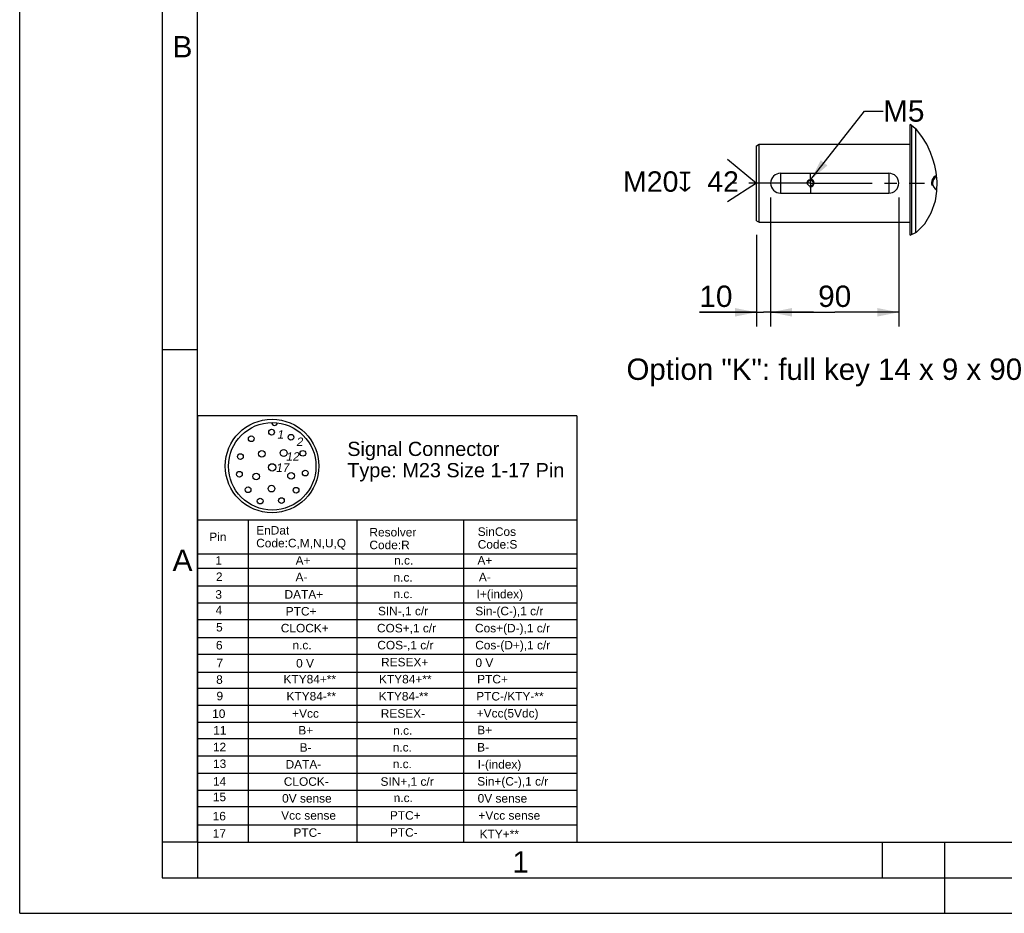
# Model space of a CAD drawing. Header units: millimetres. Extents: x 0 to 420, y 0 to 297.
# Tile 1 of 53: x 0 to 138, y 0 to 126. Entities that reach past the tile are written whole.
import ezdxf

# ---------------------------------------------------------------- set-up
doc = ezdxf.new("R2010")
doc.units = ezdxf.units.MM
doc.header["$LTSCALE"] = 23.1
doc.linetypes.add('CENTER', pattern=[0.6, 0.375, -0.075, 0.075, -0.075])
doc.layers.get('0').update_dxf_attribs({"linetype": 'CONTINUOUS'})
for name, color, linetype in [('AXIS', 7, 'CONTINUOUS'), ('COMPONENTS', 7, 'CONTINUOUS'), ('DETAIL', 7, 'CONTINUOUS'), ('DIMENSION', 7, 'CONTINUOUS')]:
    doc.layers.add(name, color=color, linetype=linetype)
doc.styles.get("Standard").update_dxf_attribs({"font": 'arial.ttf'})
doc.styles.add('TEXTSTYLE_2', font='arial.ttf')
doc.styles.add('TEXTSTYLE_4', font='gdt')
doc.dimstyles.new('DIMSTYLE_11', dxfattribs={"dimtxt": 3, "dimasz": 3, "dimexe": 0.18, "dimexo": 0.0625, "dimgap": 0.09, "dimtad": 1, "dimdec": 3, "dimlfac": 5, "dimdsep": 46, "dimtxsty": 'STANDARD', "dimblk": '_FILLED', "dimblk1": '_FILLED', "dimblk2": '_FILLED', "dimcen": 0.09, "dimadec": 0, "dimazin": 0, "dimtp": 0.2, "dimtm": 0.2, "dimtfac": 1, "dimtdec": 3, "dimtofl": 0, "dimtmove": 0, "dimatfit": 3, "dimldrblk": '_FILLED', "dimfxl": 1, "dimtolj": 1, "dimarcsym": 0})
doc.dimstyles.new('DIMSTYLE_12', dxfattribs={"dimtxt": 3, "dimasz": 3, "dimexe": 0.18, "dimexo": 0.0625, "dimgap": 0.09, "dimtad": 1, "dimdec": 3, "dimlfac": 5, "dimdsep": 46, "dimtxsty": 'STANDARD', "dimblk": '_FILLED', "dimblk1": '_FILLED', "dimblk2": '_FILLED', "dimcen": 0.09, "dimadec": 0, "dimazin": 0, "dimtp": 0.3, "dimtm": 0.3, "dimtfac": 1, "dimtdec": 3, "dimtofl": 0, "dimtmove": 0, "dimatfit": 3, "dimldrblk": '_FILLED', "dimfxl": 1, "dimtolj": 1, "dimarcsym": 0})
doc.dimstyles.get("Standard").update_dxf_attribs({"dimtxt": 3, "dimasz": 3, "dimexe": 0.18, "dimexo": 0.0625, "dimgap": 0.09, "dimtad": 1, "dimdec": 3, "dimdsep": 46, "dimtxsty": 'STANDARD', "dimblk": '_FILLED', "dimblk1": '_FILLED', "dimblk2": '_FILLED', "dimcen": 0.09, "dimadec": 0, "dimazin": 0, "dimtol": 1, "dimtp": 0.001, "dimtm": 0.001, "dimtfac": 1, "dimtdec": 3, "dimtofl": 0, "dimtmove": 0, "dimatfit": 3, "dimldrblk": '_FILLED', "dimfxl": 1, "dimtolj": 1, "dimarcsym": 0})

# ---------------------------------------------------------------- blocks, each defined once
blk = doc.blocks.new('_FILLED')
at = {"color": 0, "linetype": 'BYBLOCK'}
blk.add_solid([(0, 0), (-1, 0.2), (-1, -0.2)], dxfattribs=at)
blk = doc.blocks.new('*D17')
at = {"layer": 'DIMENSION', "color": 2, "linetype": 'CONTINUOUS'}
for p, q in [((105.53, 100.6), (105.53, 82.46)), ((103.53, 95.33), (103.53, 82.46)), ((103.53, 84.46), (95.51, 84.46)), ((95.51, 84.46), (104.53, 84.46)), ((111.53, 84.46), (104.53, 84.46)), ((105.53, 84.46), (111.53, 84.46))]:
    blk.add_line(p, q, dxfattribs=at)
at = {"layer": 'DIMENSION', "color": 2, "linetype": 'CONTINUOUS', "xscale": 3, "yscale": 3, "zscale": 3}
blk.add_blockref('_FILLED', (103.53, 84.46), dxfattribs=at)
at = {"layer": 'DIMENSION', "color": 2, "linetype": 'CONTINUOUS', "xscale": 3, "yscale": 3, "zscale": 3, "rotation": 180}
blk.add_blockref('_FILLED', (105.53, 84.46), dxfattribs=at)
at = {"layer": 'DIMENSION', "color": 2, "linetype": 'CONTINUOUS', "insert": (100.17, 88.21), "char_height": 3, "width": 4.6617, "attachment_point": 3, "line_spacing_factor": 0.9}
blk.add_mtext('10', dxfattribs=at)
blk = doc.blocks.new('*D18')
at = {"layer": 'DIMENSION', "color": 2, "linetype": 'CONTINUOUS'}
for p, q in [((105.53, 100.6), (105.53, 82.46)), ((123.53, 100.6), (123.53, 82.46)), ((105.53, 84.46), (114.53, 84.46)), ((123.53, 84.46), (114.53, 84.46))]:
    blk.add_line(p, q, dxfattribs=at)
at = {"layer": 'DIMENSION', "color": 2, "linetype": 'CONTINUOUS', "xscale": 3, "yscale": 3, "zscale": 3, "rotation": 180}
blk.add_blockref('_FILLED', (105.53, 84.46), dxfattribs=at)
at = {"layer": 'DIMENSION', "color": 2, "linetype": 'CONTINUOUS', "xscale": 3, "yscale": 3, "zscale": 3}
blk.add_blockref('_FILLED', (123.53, 84.46), dxfattribs=at)
at = {"layer": 'DIMENSION', "color": 2, "linetype": 'CONTINUOUS', "insert": (114.53, 88.21), "char_height": 3, "width": 4.6617, "attachment_point": 2, "line_spacing_factor": 0.9}
blk.add_mtext('90', dxfattribs=at)
blk = doc.blocks.new('17PINS_BL2', base_point=(51.64, 39.89))
at = {"layer": 'DETAIL', "color": 2, "linetype": 'CONTINUOUS'}
for p, q in [((24.98, 69.89), (24.98, 9.89)), ((78.3, 69.89), (24.98, 69.89)), ((78.3, 69.89), (78.3, 9.95)), ((24.98, 55.28), (78.3, 55.28)), ((32.09, 55.28), (32.09, 9.95)), ((47.4, 55.28), (47.4, 9.95)), ((62.35, 55.34), (62.35, 9.95)), ((24.98, 50.53), (78.3, 50.53)), ((24.98, 48.49), (78.3, 48.49)), ((24.98, 46.04), (78.3, 46.04)), ((24.98, 43.61), (78.3, 43.61)), ((24.98, 41.31), (78.3, 41.31)), ((24.98, 38.78), (78.3, 38.78)), ((24.98, 36.41), (78.3, 36.41)), ((24.98, 33.87), (78.3, 33.87)), ((24.98, 31.65), (78.3, 31.65)), ((24.98, 29.26), (78.3, 29.26)), ((24.98, 26.87), (78.3, 26.87)), ((78.3, 24.54), (24.98, 24.54)), ((24.98, 22.11), (78.3, 22.11)), ((24.98, 19.68), (78.3, 19.68)), ((24.98, 17.33), (78.3, 17.33)), ((24.98, 15), (78.3, 15)), ((24.98, 12.43), (78.3, 12.43)), ((78.23, 9.95), (24.98, 9.95))]:
    blk.add_line(p, q, dxfattribs=at)
for centre, radius in [((35.47, 62.86), 6.57), ((35.49, 62.82), 6.15), ((35.4, 67.62), 0.402), ((32.55, 66.69), 0.402), ((38.13, 66.9), 0.402), ((34.03, 64.58), 0.47), ((37.1, 64.69), 0.47), ((39.8, 64.64), 0.402), ((31.02, 64.18), 0.402), ((35.48, 62.67), 0.515), ((40.14, 61.87), 0.402), ((30.88, 61.7), 0.402), ((33.23, 61.38), 0.47), ((38.14, 61.48), 0.47), ((32.1, 59.52), 0.402), ((35.4, 59.68), 0.47), ((38.84, 59.46), 0.402), ((33.8, 57.93), 0.402), ((36.79, 58), 0.402)]:
    blk.add_circle(centre, radius, dxfattribs=at)
blk.add_arc((35.83, 68.96), 0.403, 178.7834, 355.0273, dxfattribs=at)
at = {"layer": 'DETAIL', "color": 2, "linetype": 'CONTINUOUS', "oblique": 10}
for s, height, p in [('1', 1.2, (36.14, 66.69)), ('2', 1.2, (38.84, 65.66)), ('12', 1.196, (37.39, 63.6)), ('17', 1.196, (35.97, 62.03))]:
    blk.add_text(s, height=height, dxfattribs=at).set_placement(p)
at = {"layer": 'DETAIL', "color": 2, "linetype": 'CONTINUOUS'}
for s, height, p in [('Signal Connector', 1.9939, (46.04, 64.27)), ('Type: M23 Size 1-17 Pin', 1.9939, (46.04, 61.28)), ('EnDat', 1.196, (33.24, 53.23)), ('Resolver', 1.196, (49.15, 52.96)), ('SinCos', 1.196, (64.37, 53.04)), ('Pin', 1.196, (26.65, 52.3)), ('Code:C,M,N,U,Q', 1.1964, (33.24, 51.43)), ('Code:R', 1.196, (49.15, 51.17)), ('Code:S', 1.196, (64.37, 51.25)), ('1', 1.2, (27.5, 48.99)), ('A+', 1.196, (38.78, 48.98)), ('n.c.', 1.196, (52.62, 49.01)), ('A+', 1.196, (64.33, 49)), ('2', 1.2, (27.58, 46.7)), ('A-', 1.196, (38.77, 46.66)), ('n.c.', 1.196, (52.53, 46.62)), ('A-', 1.196, (64.53, 46.66)), ('3', 1.2, (27.5, 44.21)), ('DATA+', 1.196, (37.22, 44.22)), ('n.c.', 1.196, (52.53, 44.29)), ('I+(index)', 1.196, (64.2, 44.27)), ('4', 1.2, (27.53, 42.02)), ('PTC+', 1.196, (37.39, 41.85)), ('SIN-,1 c/r', 1.196, (50.35, 41.88)), ('Sin-(C-),1 c/r', 1.1964, (64.03, 41.88)), ('5', 1.2, (27.6, 39.61)), ('CLOCK+', 1.196, (36.7, 39.48)), ('COS+,1 c/r', 1.196, (50.21, 39.48)), ('Cos+(D-),1 c/r', 1.1964, (63.99, 39.48)), ('6', 1.2, (27.58, 37.08)), ('n.c.', 1.196, (38.34, 37.09)), ('COS-,1 c/r', 1.196, (50.26, 37.09)), ('Cos-(D+),1 c/r', 1.1964, (64.02, 37.09)), ('7', 1.2, (27.66, 34.57)), ('0 V', 1.196, (38.85, 34.54)), ('RESEX+', 1.196, (50.79, 34.7)), ('0 V', 1.196, (64.05, 34.62)), ('8', 1.2, (27.61, 32.25)), ('KTY84+**', 1.196, (37.08, 32.31)), ('KTY84+**', 1.196, (50.5, 32.31)), ('PTC+', 1.196, (64.29, 32.31)), ('9', 1.2, (27.66, 29.94)), ('KTY84-**', 1.196, (37.5, 29.91)), ('KTY84-**', 1.196, (50.46, 29.91)), ('PTC-/KTY-**', 1.1964, (64.16, 29.91)), ('10', 1.196, (27.05, 27.46)), ('+Vcc', 1.196, (38.29, 27.49)), ('RESEX-', 1.196, (50.75, 27.49)), ('+Vcc(5Vdc)', 1.196, (64.23, 27.52)), ('11', 1.196, (27.2, 25.12)), ('B+', 1.196, (39.16, 25.13)), ('B+', 1.196, (64.3, 25.16)), ('n.c.', 1.196, (52.49, 25.09)), ('12', 1.196, (27.16, 22.77)), ('B-', 1.196, (39.35, 22.71)), ('n.c.', 1.196, (52.43, 22.74)), ('B-', 1.196, (64.29, 22.74)), ('13', 1.196, (27.17, 20.42)), ('DATA-', 1.196, (37.37, 20.34)), ('n.c.', 1.196, (52.43, 20.4)), ('I-(index)', 1.196, (64.37, 20.34)), ('14', 1.196, (27.16, 17.94)), ('CLOCK-', 1.196, (37.12, 17.92)), ('SIN+,1 c/r', 1.196, (50.71, 17.92)), ('Sin+(C-),1 c/r', 1.1964, (64.3, 17.95)), ('15', 1.196, (27.15, 15.76)), ('0V sense', 1.196, (36.88, 15.56)), ('0V sense', 1.196, (64.36, 15.56)), ('n.c.', 1.196, (52.56, 15.63)), ('16', 1.196, (27.12, 13.06)), ('Vcc sense', 1.196, (36.75, 13.16)), ('PTC+', 1.196, (52.03, 13.16)), ('+Vcc sense', 1.196, (64.47, 13.16)), ('17', 1.196, (27.14, 10.63)), ('PTC-', 1.196, (38.48, 10.75)), ('PTC-', 1.196, (52.03, 10.77)), ('KTY+**', 1.196, (64.63, 10.54))]:
    blk.add_text(s, height=height, dxfattribs=at).set_placement(p)
blk = doc.blocks.new('CENTER_HOLE_ASM_BL4', base_point=(94.16, 102.98))
at = {"layer": 'DETAIL', "color": 2, "linetype": 'CONTINUOUS'}
for p, q in [((99.46, 105.98), (103.53, 102.6)), ((103.53, 102.6), (99.46, 99.98))]:
    blk.add_line(p, q, dxfattribs=at)
for s, p in [('M20', (84.79, 101.4)), ('42', (96.62, 101.4))]:
    blk.add_text(s, height=2.865, dxfattribs=at).set_placement(p)
at = {"layer": 'DETAIL', "color": 2, "linetype": 'CONTINUOUS', "style": 'TEXTSTYLE_4'}
blk.add_text('x', height=2.86, dxfattribs=at).set_placement((92.56, 101.4))

msp = doc.modelspace()

# ---------------------------------------------------------------- linework, layer by layer
at = {"color": 2, "linetype": 'CONTINUOUS'}
for p, q in [((0, 0), (0, 297)), ((20, 292), (20, 5)), ((20, 79.25), (25, 79.25)), ((25, 10), (20, 10)), ((25, 10), (25, 5)), ((121.25, 5), (121.25, 10)), ((130, 0), (130, 10)), ((20, 5), (415, 5)), ((0, 0), (232.75, 0))]:
    msp.add_line(p, q, dxfattribs=at)
at = {"color": 7, "linetype": 'CONTINUOUS'}
for p, q in [((25, 10), (25, 287)), ((126.01289, 110.12882), (125.13413, 110.83318)), ((126.79831, 109.17822), (126.01289, 110.12882)), ((127.46506, 108.08462), (126.79831, 109.17822)), ((128.01039, 106.91061), (127.46506, 108.08462)), ((128.34226, 105.9976), (128.01039, 106.91061)), ((128.60147, 105.07319), (128.34226, 105.9976)), ((128.7872, 104.1363), (128.60147, 105.07319)), ((128.91881, 102.81625), (128.7872, 104.1363)), ((128.88822, 101.48096), (128.91881, 102.81625)), ((128.67623, 100.14129), (128.88822, 101.48096)), ((128.1095, 98.43975), (128.67623, 100.14129)), ((127.21783, 96.90737), (128.1095, 98.43975)), ((126.01289, 95.70239), (127.21783, 96.90737)), ((125.13413, 95.29864), (126.01289, 95.70239)), ((25, 10), (410, 10))]:
    msp.add_line(p, q, dxfattribs=at)
at = {"layer": 'AXIS', "color": 2, "linetype": 'CENTER'}
for q in [(111.13013, 104.02307), (99.89349, 102.60307), (111.13013, 101.18307), (127.16609, 102.60307)]:
    msp.add_line((111.13013, 102.60307), q, dxfattribs=at)
at = {"layer": 'COMPONENTS', "color": 7, "linetype": 'CONTINUOUS'}
for p, q in [((125.13413, 95.29864), (125.13413, 110.83318)), ((125.33416, 110.67285), (125.33416, 95.39054)), ((125.93413, 95.66621), (125.93413, 110.19194)), ((103.53013, 107.87213), (103.93013, 108.10307)), ((103.93013, 97.10307), (103.93013, 108.10307)), ((103.93013, 108.10307), (125.13413, 108.10307)), ((103.53013, 97.33403), (103.53013, 107.8721)), ((106.93013, 104.00307), (106.93013, 101.20307)), ((106.93013, 104.00307), (122.13013, 104.00307)), ((122.13013, 104.00307), (122.13013, 101.20307)), ((106.93013, 101.20307), (122.13013, 101.20307)), ((103.53013, 97.33401), (103.93013, 97.10307)), ((103.93013, 97.10307), (125.13413, 97.10307))]:
    msp.add_line(p, q, dxfattribs=at)
msp.add_circle((111.13013, 102.60307), 0.42, dxfattribs=at)
for centre, radius, start, end in [((106.93013, 102.60307), 1.4, 90, 270), ((122.13013, 102.60307), 1.4, 270, 90), ((129.33413, 102.60307), 1.05, 117.6229467, 245.0997092)]:
    msp.add_arc(centre, radius, start, end, dxfattribs=at)
at = {"layer": 'COMPONENTS', "color": 2, "linetype": 'CONTINUOUS'}
for centre, radius, start in [((111.13013, 102.60307), 0.5, 255), ((129.33413, 102.60307), 1.2, 114.7689828)]:
    msp.add_arc(centre, radius, start, 195, dxfattribs=at)

# ---------------------------------------------------------------- block references
at = {"layer": 'DETAIL', "color": 2, "linetype": 'CONTINUOUS'}
for name, p in [('CENTER_HOLE_ASM_BL4', (94.1604, 102.98016)), ('17PINS_BL2', (51.63607, 39.88749))]:
    msp.add_blockref(name, p, dxfattribs=at)

# ---------------------------------------------------------------- texts
at = {"color": 2, "linetype": 'CONTINUOUS', "char_height": 3, "attachment_point": 1, "line_spacing_factor": 0.9, "style": 'TEXTSTYLE_2'}
for s, insert, width in [('B', (21.4816, 123.27986), 2.7881041), ('A', (21.4816, 51.11363), 2.7881041), ('1', (69.23353, 8.72631), 2.330855)]:
    msp.add_mtext(s, dxfattribs=dict(at, insert=insert, width=width))
at = {"layer": 'DETAIL', "color": 2, "linetype": 'CONTINUOUS', "char_height": 3, "attachment_point": 1, "line_spacing_factor": 0.9}
for s, insert, width in [('M5', (121.32762, 114.2451), 5.8104089), ('Option "K": full key 14 x 9 x 90', (85.27078, 77.95808), 56.2416357)]:
    msp.add_mtext(s, dxfattribs=dict(at, insert=insert, width=width))

# ---------------------------------------------------------------- dimensions: what is measured, and where the dimension line sits
at = {"layer": 'DIMENSION', "color": 2, "linetype": 'CONTINUOUS'}
for base, p1, p2, dimstyle, picture, middle in [((105.53013, 84.45808), (103.53013, 95.33401), (105.53013, 100.60307), 'DIMSTYLE_11', '*D17', (93.17545, 86.70808)), ((123.53013, 84.45808), (105.53013, 100.60307), (123.53013, 100.60307), 'DIMSTYLE_12', '*D18', (112.19928, 86.70808))]:
    dim = msp.add_linear_dim(base=base, p1=p1, p2=p2, dimstyle=dimstyle, dxfattribs=at)
    dim.commit()
    dim.dimension.update_dxf_attribs({"geometry": picture, "text_midpoint": middle, "dimtype": 160})

# ---------------------------------------------------------------- leaders
at = {"layer": 'DETAIL', "color": 2, "linetype": 'CONTINUOUS'}
msp.add_leader([(111.19361, 103.09902), (118.6984, 112.7451), (121.32762, 112.7451)], dimstyle='STANDARD', override={"dimtad": 0}, dxfattribs=at)

doc.saveas('drawing.dxf')
